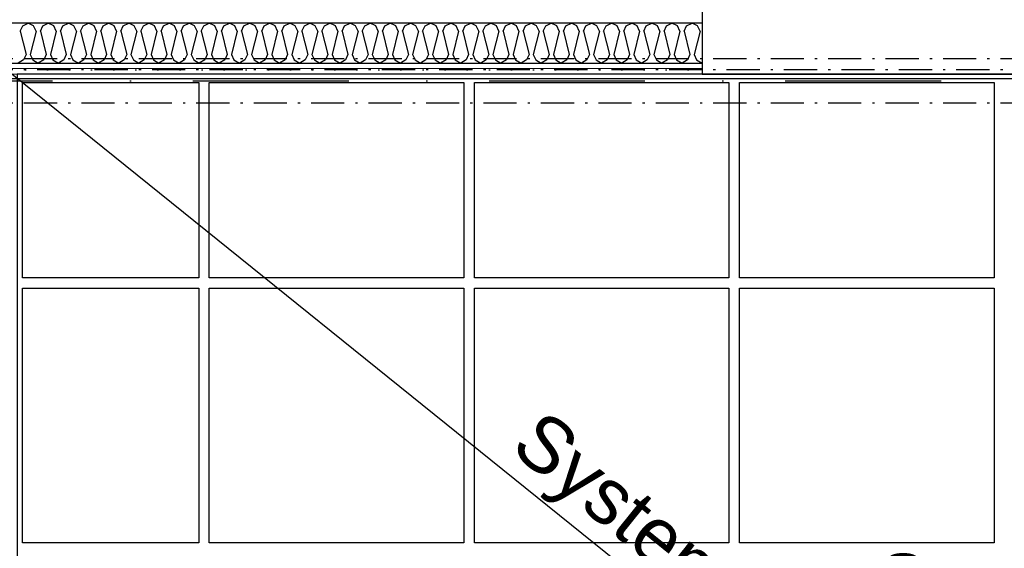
# Model space of a CAD drawing. Header units: millimetres. Extents: x -173281 to 144469, y -85977 to 83288.
# Tile 102 of 256: x -74138 to -71910, y -27019 to -25824. Entities that reach past the tile are written whole.
import ezdxf
from ezdxf.enums import TextEntityAlignment as Align

# ---------------------------------------------------------------- set-up
doc = ezdxf.new("R2010")
doc.units = ezdxf.units.MM
doc.header["$LTSCALE"] = 0.5
doc.header["$MEASUREMENT"] = 0
for name, pattern in [('Over snittplan', [260, 150, -50, 10, -50]), ('PLINE', [0]), ('Prikk & stiplet', [1340.555525, 705.555534, -352.777767, 0, -282.222223])]:
    doc.linetypes.add(name, pattern=pattern)
for name, color, linetype in [('223- Bjelker', 7, 'Continuous'), ('242- Ikke-bærende innervegger', 7, 'Continuous'), ('242- Ikke-bærende innervegger (Skravur)', 7, 'Continuous'), ('242- Ikke-bærende innervegger(Nye konstruksjoner)', 7, 'Continuous'), ('244- Vinduer_ dører_ foldevegger(Nye konstruksjoner)', 7, 'Continuous'), ('252- Gulv på grunn_ bunnplate', 7, 'Continuous'), ('256- Faste himlinger og overflatebehandling(Nye konstruksjoner)', 7, 'Continuous'), ('257- Systemhimlinger(Nye konstruksjoner)', 7, 'Continuous'), ('852- Teknisk_symbolsk informasjon_ bygning(Nye konstruksjoner)', 7, 'Continuous'), ('862- M___Nettoareal(Nye konstruksjoner)', 7, 'Continuous'), ('862- M___Nettoareal(Polylinje)(Nye konstruksjoner)', 7, 'Continuous'), ('862- M___Nettoareal(Tekst)(Nye konstruksjoner)', 7, 'Continuous')]:
    doc.layers.add(name, color=color, linetype=linetype)
for name, color, linetype, lineweight in [('234- Vinduer_ dører_ porter(Nye konstruksjoner)', 7, 'Continuous', 0), ('236- Innvendig kledning og overflate', 7, 'Continuous', 0), ('236- Innvendig kledning og overflate(Nye konstruksjoner)', 7, 'Continuous', 0)]:
    doc.layers.add(name, color=color, linetype=linetype, lineweight=lineweight)
doc.styles.add('GENERATED_STYLE_1', font='arial.ttf')
pattern_1 = [(0, (0, 0), (0, 86.60254), [0, -50]), (0, (25, 43.3), (0, 86.60254), [0, -50])]

# ---------------------------------------------------------------- blocks, each defined once
blk = doc.blocks.new('Lager_A-121_28', base_point=(-73471.4, -27508.3))
at = {"layer": '862- M___Nettoareal(Polylinje)(Nye konstruksjoner)', "linetype": 'PLINE', "flags": 128}
blk.add_lwpolyline([(-74143.2, -25946.9), (-74143.2, -28096.9), (-71485.7, -28096.9), (-71485.7, -25946.9)], close=True, dxfattribs=at)
at = {"layer": '862- M___Nettoareal(Tekst)(Nye konstruksjoner)', "style": 'GENERATED_STYLE_1'}
for tag, height, p in [('DUMMY_862', 150, (-73589.3, -27245.2)), ('ROOM_NAME', 150, (-73589.3, -27805.6)), ('DUMMY_861', 100, (-73746.4, -27405.4)), ('ROOM_NUMBER', 100, (-73746.4, -27794.2)), ('DUMMY_863', 100, (-73353.6, -27771.4))]:
    blk.add_attdef(tag, text='', height=height, rotation=90, dxfattribs=at).set_placement(p, align=Align.TOP_LEFT)
blk = doc.blocks.new('*X198')
at = {"layer": '242- Ikke-bærende innervegger (Skravur)', "linetype": 'PLINE'}
for p, q in [((-74136.6, -25850), (-74131, -25837.8)), ((-74131, -25837.8), (-74118.6, -25831.9)), ((-74106.2, -25837.8), (-74118.6, -25831.9)), ((-74100.6, -25850), (-74106.2, -25837.8)), ((-74091, -25850), (-74085.5, -25837.8)), ((-74085.5, -25837.8), (-74073.1, -25831.9)), ((-74060.6, -25837.8), (-74073.1, -25831.9)), ((-74055.1, -25850), (-74060.6, -25837.8)), ((-74045.5, -25850), (-74040, -25837.8)), ((-74040, -25837.8), (-74027.5, -25831.9)), ((-74015.1, -25837.8), (-74027.5, -25831.9)), ((-74009.5, -25850), (-74015.1, -25837.8)), ((-74000, -25850), (-73994.4, -25837.8)), ((-73994.4, -25837.8), (-73982, -25831.9)), ((-73969.6, -25837.8), (-73982, -25831.9)), ((-73964, -25850), (-73969.6, -25837.8)), ((-73954.5, -25850), (-73948.9, -25837.8)), ((-73948.9, -25837.8), (-73936.5, -25831.9)), ((-73924, -25837.8), (-73936.5, -25831.9)), ((-73918.5, -25850), (-73924, -25837.8)), ((-73908.9, -25850), (-73903.4, -25837.8)), ((-73903.4, -25837.8), (-73890.9, -25831.9)), ((-73878.5, -25837.8), (-73890.9, -25831.9)), ((-73873, -25850), (-73878.5, -25837.8)), ((-73863.4, -25850), (-73857.9, -25837.8)), ((-73857.9, -25837.8), (-73845.4, -25831.9)), ((-73833, -25837.8), (-73845.4, -25831.9)), ((-73827.4, -25850), (-73833, -25837.8)), ((-73817.9, -25850), (-73812.3, -25837.8)), ((-73812.3, -25837.8), (-73799.9, -25831.9)), ((-73787.5, -25837.8), (-73799.9, -25831.9)), ((-73781.9, -25850), (-73787.5, -25837.8)), ((-73772.3, -25850), (-73766.8, -25837.8)), ((-73766.8, -25837.8), (-73754.4, -25831.9)), ((-73741.9, -25837.8), (-73754.4, -25831.9)), ((-73736.4, -25850), (-73741.9, -25837.8)), ((-73726.8, -25850), (-73721.3, -25837.8)), ((-73721.3, -25837.8), (-73708.8, -25831.9)), ((-73696.4, -25837.8), (-73708.8, -25831.9)), ((-73690.9, -25850), (-73696.4, -25837.8)), ((-73681.3, -25850), (-73675.7, -25837.8)), ((-73675.7, -25837.8), (-73663.3, -25831.9)), ((-73650.9, -25837.8), (-73663.3, -25831.9)), ((-73645.3, -25850), (-73650.9, -25837.8)), ((-73635.8, -25850), (-73630.2, -25837.8)), ((-73630.2, -25837.8), (-73617.8, -25831.9)), ((-73605.3, -25837.8), (-73617.8, -25831.9)), ((-73599.8, -25850), (-73605.3, -25837.8)), ((-73590.2, -25850), (-73584.7, -25837.8)), ((-73584.7, -25837.8), (-73572.3, -25831.9)), ((-73559.8, -25837.8), (-73572.3, -25831.9)), ((-73554.3, -25850), (-73559.8, -25837.8)), ((-73544.7, -25850), (-73539.2, -25837.8)), ((-73539.2, -25837.8), (-73526.7, -25831.9)), ((-73514.3, -25837.8), (-73526.7, -25831.9)), ((-73508.7, -25850), (-73514.3, -25837.8)), ((-73499.2, -25850), (-73493.6, -25837.8)), ((-73493.6, -25837.8), (-73481.2, -25831.9)), ((-73468.8, -25837.8), (-73481.2, -25831.9)), ((-73463.2, -25850), (-73468.8, -25837.8)), ((-73453.7, -25850), (-73448.1, -25837.8)), ((-73448.1, -25837.8), (-73435.7, -25831.9)), ((-73423.2, -25837.8), (-73435.7, -25831.9)), ((-73417.7, -25850), (-73423.2, -25837.8)), ((-73408.1, -25850), (-73402.6, -25837.8)), ((-73402.6, -25837.8), (-73390.1, -25831.9)), ((-73377.7, -25837.8), (-73390.1, -25831.9)), ((-73372.2, -25850), (-73377.7, -25837.8)), ((-73362.6, -25850), (-73357.1, -25837.8)), ((-73357.1, -25837.8), (-73344.6, -25831.9)), ((-73332.2, -25837.8), (-73344.6, -25831.9)), ((-73326.6, -25850), (-73332.2, -25837.8)), ((-73317.1, -25850), (-73311.5, -25837.8)), ((-73311.5, -25837.8), (-73299.1, -25831.9)), ((-73286.7, -25837.8), (-73299.1, -25831.9)), ((-73281.1, -25850), (-73286.7, -25837.8)), ((-73271.5, -25850), (-73266, -25837.8)), ((-73266, -25837.8), (-73253.6, -25831.9)), ((-73241.1, -25837.8), (-73253.6, -25831.9)), ((-73235.6, -25850), (-73241.1, -25837.8)), ((-73226, -25850), (-73220.5, -25837.8)), ((-73220.5, -25837.8), (-73208, -25831.9)), ((-73195.6, -25837.8), (-73208, -25831.9)), ((-73190.1, -25850), (-73195.6, -25837.8)), ((-73180.5, -25850), (-73174.9, -25837.8)), ((-73174.9, -25837.8), (-73162.5, -25831.9)), ((-73150.1, -25837.8), (-73162.5, -25831.9)), ((-73144.5, -25850), (-73150.1, -25837.8)), ((-73135, -25850), (-73129.4, -25837.8)), ((-73129.4, -25837.8), (-73117, -25831.9)), ((-73104.5, -25837.8), (-73117, -25831.9)), ((-73099, -25850), (-73104.5, -25837.8)), ((-73089.4, -25850), (-73083.9, -25837.8)), ((-73083.9, -25837.8), (-73071.5, -25831.9)), ((-73059, -25837.8), (-73071.5, -25831.9)), ((-73053.5, -25850), (-73059, -25837.8)), ((-73043.9, -25850), (-73038.4, -25837.8)), ((-73038.4, -25837.8), (-73025.9, -25831.9)), ((-73013.5, -25837.8), (-73025.9, -25831.9)), ((-73007.9, -25850), (-73013.5, -25837.8)), ((-72998.4, -25850), (-72992.8, -25837.8)), ((-72992.8, -25837.8), (-72980.4, -25831.9)), ((-72968, -25837.8), (-72980.4, -25831.9)), ((-72962.4, -25850), (-72968, -25837.8)), ((-72952.9, -25850), (-72947.3, -25837.8)), ((-72947.3, -25837.8), (-72934.9, -25831.9)), ((-72922.4, -25837.8), (-72934.9, -25831.9)), ((-72916.9, -25850), (-72922.4, -25837.8)), ((-72907.3, -25850), (-72901.8, -25837.8)), ((-72901.8, -25837.8), (-72889.3, -25831.9)), ((-72876.9, -25837.8), (-72889.3, -25831.9)), ((-72871.4, -25850), (-72876.9, -25837.8)), ((-72861.8, -25850), (-72856.3, -25837.8)), ((-72856.3, -25837.8), (-72843.8, -25831.9)), ((-72831.4, -25837.8), (-72843.8, -25831.9)), ((-72825.8, -25850), (-72831.4, -25837.8)), ((-72816.3, -25850), (-72810.7, -25837.8)), ((-72810.7, -25837.8), (-72798.3, -25831.9)), ((-72785.9, -25837.8), (-72798.3, -25831.9)), ((-72780.3, -25850), (-72785.9, -25837.8)), ((-72770.7, -25850), (-72765.2, -25837.8)), ((-72765.2, -25837.8), (-72752.8, -25831.9)), ((-72740.3, -25837.8), (-72752.8, -25831.9)), ((-72734.8, -25850), (-72740.3, -25837.8)), ((-72725.2, -25850), (-72719.7, -25837.8)), ((-72719.7, -25837.8), (-72707.2, -25831.9)), ((-72694.8, -25837.8), (-72707.2, -25831.9)), ((-72689.3, -25850), (-72694.8, -25837.8)), ((-72679.7, -25850), (-72674.1, -25837.8)), ((-72674.1, -25837.8), (-72661.7, -25831.9)), ((-72649.3, -25837.8), (-72661.7, -25831.9)), ((-72643.7, -25850), (-72649.3, -25837.8)), ((-72634.2, -25850), (-72628.6, -25837.8)), ((-72628.6, -25837.8), (-72616.2, -25831.9)), ((-72603.7, -25837.8), (-72616.2, -25831.9)), ((-72598.2, -25850), (-72603.7, -25837.8)), ((-74136.6, -25850), (-74123.4, -25902.8)), ((-74100.6, -25850), (-74113.8, -25902.8)), ((-74091, -25850), (-74077.8, -25902.8)), ((-74055.1, -25850), (-74068.3, -25902.8)), ((-74045.5, -25850), (-74032.3, -25902.8)), ((-74009.5, -25850), (-74022.7, -25902.8)), ((-74000, -25850), (-73986.8, -25902.8)), ((-73964, -25850), (-73977.2, -25902.8)), ((-73954.5, -25850), (-73941.3, -25902.8)), ((-73918.5, -25850), (-73931.7, -25902.8)), ((-73908.9, -25850), (-73895.7, -25902.8)), ((-73873, -25850), (-73886.2, -25902.8)), ((-73863.4, -25850), (-73850.2, -25902.8)), ((-73827.4, -25850), (-73840.6, -25902.8)), ((-73817.9, -25850), (-73804.7, -25902.8)), ((-73781.9, -25850), (-73795.1, -25902.8)), ((-73772.3, -25850), (-73759.1, -25902.8)), ((-73736.4, -25850), (-73749.6, -25902.8)), ((-73726.8, -25850), (-73713.6, -25902.8)), ((-73690.9, -25850), (-73704.1, -25902.8)), ((-73681.3, -25850), (-73668.1, -25902.8)), ((-73645.3, -25850), (-73658.5, -25902.8)), ((-73635.8, -25850), (-73622.6, -25902.8)), ((-73599.8, -25850), (-73613, -25902.8)), ((-73590.2, -25850), (-73577, -25902.8)), ((-73554.3, -25850), (-73567.5, -25902.8)), ((-73544.7, -25850), (-73531.5, -25902.8)), ((-73508.7, -25850), (-73521.9, -25902.8)), ((-73499.2, -25850), (-73486, -25902.8)), ((-73463.2, -25850), (-73476.4, -25902.8)), ((-73453.7, -25850), (-73440.5, -25902.8)), ((-73417.7, -25850), (-73430.9, -25902.8)), ((-73408.1, -25850), (-73394.9, -25902.8)), ((-73372.2, -25850), (-73385.4, -25902.8)), ((-73362.6, -25850), (-73349.4, -25902.8)), ((-73326.6, -25850), (-73339.8, -25902.8)), ((-73317.1, -25850), (-73303.9, -25902.8)), ((-73281.1, -25850), (-73294.3, -25902.8)), ((-73271.5, -25850), (-73258.3, -25902.8)), ((-73235.6, -25850), (-73248.8, -25902.8)), ((-73226, -25850), (-73212.8, -25902.8)), ((-73190.1, -25850), (-73203.3, -25902.8)), ((-73180.5, -25850), (-73167.3, -25902.8)), ((-73144.5, -25850), (-73157.7, -25902.8)), ((-73135, -25850), (-73121.8, -25902.8)), ((-73099, -25850), (-73112.2, -25902.8)), ((-73089.4, -25850), (-73076.2, -25902.8)), ((-73053.5, -25850), (-73066.7, -25902.8)), ((-73043.9, -25850), (-73030.7, -25902.8)), ((-73007.9, -25850), (-73021.1, -25902.8)), ((-72998.4, -25850), (-72985.2, -25902.8)), ((-72962.4, -25850), (-72975.6, -25902.8)), ((-72952.9, -25850), (-72939.7, -25902.8)), ((-72916.9, -25850), (-72930.1, -25902.8)), ((-72907.3, -25850), (-72894.1, -25902.8)), ((-72871.4, -25850), (-72884.6, -25902.8)), ((-72861.8, -25850), (-72848.6, -25902.8)), ((-72825.8, -25850), (-72839, -25902.8)), ((-72816.3, -25850), (-72803.1, -25902.8)), ((-72780.3, -25850), (-72793.5, -25902.8)), ((-72770.7, -25850), (-72757.5, -25902.8)), ((-72734.8, -25850), (-72748, -25902.8)), ((-72725.2, -25850), (-72712, -25902.8)), ((-72689.3, -25850), (-72702.5, -25902.8)), ((-72679.7, -25850), (-72666.5, -25902.8)), ((-72643.7, -25850), (-72656.9, -25902.8)), ((-72634.2, -25850), (-72621, -25902.8)), ((-72598.2, -25850), (-72611.4, -25902.8)), ((-74123.4, -25902.8), (-74128.9, -25915)), ((-74113.8, -25902.8), (-74108.3, -25915)), ((-74077.8, -25902.8), (-74083.4, -25915)), ((-74068.3, -25902.8), (-74062.7, -25915)), ((-74032.3, -25902.8), (-74037.9, -25915)), ((-74022.7, -25902.8), (-74017.2, -25915)), ((-73986.8, -25902.8), (-73992.3, -25915)), ((-73977.2, -25902.8), (-73971.7, -25915)), ((-73941.3, -25902.8), (-73946.8, -25915)), ((-73931.7, -25902.8), (-73926.1, -25915)), ((-73895.7, -25902.8), (-73901.3, -25915)), ((-73886.2, -25902.8), (-73880.6, -25915)), ((-73850.2, -25902.8), (-73855.8, -25915)), ((-73840.6, -25902.8), (-73835.1, -25915)), ((-73804.7, -25902.8), (-73810.2, -25915)), ((-73795.1, -25902.8), (-73789.6, -25915)), ((-73759.1, -25902.8), (-73764.7, -25915)), ((-73749.6, -25902.8), (-73744, -25915)), ((-73713.6, -25902.8), (-73719.2, -25915)), ((-73704.1, -25902.8), (-73698.5, -25915)), ((-73668.1, -25902.8), (-73673.6, -25915)), ((-73658.5, -25902.8), (-73653, -25915)), ((-73622.6, -25902.8), (-73628.1, -25915)), ((-73613, -25902.8), (-73607.5, -25915)), ((-73577, -25902.8), (-73582.6, -25915)), ((-73567.5, -25902.8), (-73561.9, -25915)), ((-73531.5, -25902.8), (-73537.1, -25915)), ((-73521.9, -25902.8), (-73516.4, -25915)), ((-73486, -25902.8), (-73491.5, -25915)), ((-73476.4, -25902.8), (-73470.9, -25915)), ((-73440.5, -25902.8), (-73446, -25915)), ((-73430.9, -25902.8), (-73425.3, -25915)), ((-73394.9, -25902.8), (-73400.5, -25915)), ((-73385.4, -25902.8), (-73379.8, -25915)), ((-73349.4, -25902.8), (-73354.9, -25915)), ((-73339.8, -25902.8), (-73334.3, -25915)), ((-73303.9, -25902.8), (-73309.4, -25915)), ((-73294.3, -25902.8), (-73288.8, -25915)), ((-73258.3, -25902.8), (-73263.9, -25915)), ((-73248.8, -25902.8), (-73243.2, -25915)), ((-73212.8, -25902.8), (-73218.4, -25915)), ((-73203.3, -25902.8), (-73197.7, -25915)), ((-73167.3, -25902.8), (-73172.8, -25915)), ((-73157.7, -25902.8), (-73152.2, -25915)), ((-73121.8, -25902.8), (-73127.3, -25915)), ((-73112.2, -25902.8), (-73106.7, -25915)), ((-73076.2, -25902.8), (-73081.8, -25915)), ((-73066.7, -25902.8), (-73061.1, -25915)), ((-73030.7, -25902.8), (-73036.3, -25915)), ((-73021.1, -25902.8), (-73015.6, -25915)), ((-72985.2, -25902.8), (-72990.7, -25915)), ((-72975.6, -25902.8), (-72970.1, -25915)), ((-72939.7, -25902.8), (-72945.2, -25915)), ((-72930.1, -25902.8), (-72924.5, -25915)), ((-72894.1, -25902.8), (-72899.7, -25915)), ((-72884.6, -25902.8), (-72879, -25915)), ((-72848.6, -25902.8), (-72854.1, -25915)), ((-72839, -25902.8), (-72833.5, -25915)), ((-72803.1, -25902.8), (-72808.6, -25915)), ((-72793.5, -25902.8), (-72788, -25915)), ((-72757.5, -25902.8), (-72763.1, -25915)), ((-72748, -25902.8), (-72742.4, -25915)), ((-72712, -25902.8), (-72717.6, -25915)), ((-72702.5, -25902.8), (-72696.9, -25915)), ((-72666.5, -25902.8), (-72672, -25915)), ((-72656.9, -25902.8), (-72651.4, -25915)), ((-72621, -25902.8), (-72626.5, -25915)), ((-72611.4, -25902.8), (-72605.8, -25915)), ((-74128.9, -25915), (-74141.3, -25921.9)), ((-74108.3, -25915), (-74095.8, -25921.9)), ((-74083.4, -25915), (-74095.8, -25921.9)), ((-74062.7, -25915), (-74050.3, -25921.9)), ((-74037.9, -25915), (-74050.3, -25921.9)), ((-74017.2, -25915), (-74004.8, -25921.9)), ((-73992.3, -25915), (-74004.8, -25921.9)), ((-73971.7, -25915), (-73959.2, -25921.9)), ((-73946.8, -25915), (-73959.2, -25921.9)), ((-73926.1, -25915), (-73913.7, -25921.9)), ((-73901.3, -25915), (-73913.7, -25921.9)), ((-73880.6, -25915), (-73868.2, -25921.9)), ((-73855.8, -25915), (-73868.2, -25921.9)), ((-73835.1, -25915), (-73822.7, -25921.9)), ((-73810.2, -25915), (-73822.7, -25921.9)), ((-73789.6, -25915), (-73777.1, -25921.9)), ((-73764.7, -25915), (-73777.1, -25921.9)), ((-73744, -25915), (-73731.6, -25921.9)), ((-73719.2, -25915), (-73731.6, -25921.9)), ((-73698.5, -25915), (-73686.1, -25921.9)), ((-73673.6, -25915), (-73686.1, -25921.9)), ((-73653, -25915), (-73640.5, -25921.9)), ((-73628.1, -25915), (-73640.5, -25921.9)), ((-73607.5, -25915), (-73595, -25921.9)), ((-73582.6, -25915), (-73595, -25921.9)), ((-73561.9, -25915), (-73549.5, -25921.9)), ((-73537.1, -25915), (-73549.5, -25921.9)), ((-73516.4, -25915), (-73504, -25921.9)), ((-73491.5, -25915), (-73504, -25921.9)), ((-73470.9, -25915), (-73458.4, -25921.9)), ((-73446, -25915), (-73458.4, -25921.9)), ((-73425.3, -25915), (-73412.9, -25921.9)), ((-73400.5, -25915), (-73412.9, -25921.9)), ((-73379.8, -25915), (-73367.4, -25921.9)), ((-73354.9, -25915), (-73367.4, -25921.9)), ((-73334.3, -25915), (-73321.9, -25921.9)), ((-73309.4, -25915), (-73321.9, -25921.9)), ((-73288.8, -25915), (-73276.3, -25921.9)), ((-73263.9, -25915), (-73276.3, -25921.9)), ((-73243.2, -25915), (-73230.8, -25921.9)), ((-73218.4, -25915), (-73230.8, -25921.9)), ((-73197.7, -25915), (-73185.3, -25921.9)), ((-73172.8, -25915), (-73185.3, -25921.9)), ((-73152.2, -25915), (-73139.7, -25921.9)), ((-73127.3, -25915), (-73139.7, -25921.9)), ((-73106.7, -25915), (-73094.2, -25921.9)), ((-73081.8, -25915), (-73094.2, -25921.9)), ((-73061.1, -25915), (-73048.7, -25921.9)), ((-73036.3, -25915), (-73048.7, -25921.9)), ((-73015.6, -25915), (-73003.2, -25921.9)), ((-72990.7, -25915), (-73003.2, -25921.9)), ((-72970.1, -25915), (-72957.6, -25921.9)), ((-72945.2, -25915), (-72957.6, -25921.9)), ((-72924.5, -25915), (-72912.1, -25921.9)), ((-72899.7, -25915), (-72912.1, -25921.9)), ((-72879, -25915), (-72866.6, -25921.9)), ((-72854.1, -25915), (-72866.6, -25921.9)), ((-72833.5, -25915), (-72821.1, -25921.9)), ((-72808.6, -25915), (-72821.1, -25921.9)), ((-72788, -25915), (-72775.5, -25921.9)), ((-72763.1, -25915), (-72775.5, -25921.9)), ((-72742.4, -25915), (-72730, -25921.9)), ((-72717.6, -25915), (-72730, -25921.9)), ((-72696.9, -25915), (-72684.5, -25921.9)), ((-72672, -25915), (-72684.5, -25921.9)), ((-72651.4, -25915), (-72638.9, -25921.9)), ((-72626.5, -25915), (-72638.9, -25921.9)), ((-72605.8, -25915), (-72593.4, -25921.9)), ((-72593.2, -25921.8), (-72593.4, -25921.9))]:
    blk.add_line(p, q, dxfattribs=at)
blk = doc.blocks.new('Dørstempel[83]', base_point=(-71360.7, -27411.9))
at = {"layer": '852- Teknisk_symbolsk informasjon_ bygning(Nye konstruksjoner)', "char_height": 75, "attachment_point": 1, "rotation": 90, "style": 'GENERATED_STYLE_1'}
for s, insert in [('\\A1;{\\pql;\\pt0,50;\\fArial|b0|i0|c0|p0;\\W1.000000;x2\xa0090\\fArial|b0|i0|c0|p0;\\W1.000000;\\A1{\\H.66x;\\S^  ;}\\fArial|b0|i0|c0|p0;\\W1.000000;\\fArial|b0|i0|c0|p0;\\W1.000000;\\A1{\\H.66x;\\S^  ;}}', (-72175.7, -27340.5)), ('\\A1;{\\pql;\\pt0,50;\\fArial|b0|i0|c0|p0;\\W1.000000;990\\fArial|b0|i0|c0|p0;\\W1.000000;\\A1{\\H.66x;\\S^  ;}\\fArial|b0|i0|c0|p0;\\W1.000000;\\fArial|b0|i0|c0|p0;\\W1.000000;\\A1{\\H.66x;\\S^  ;}}', (-72175.7, -27512.1))]:
    blk.add_mtext(s, dxfattribs=dict(at, insert=insert))
at = {"layer": '852- Teknisk_symbolsk informasjon_ bygning(Nye konstruksjoner)', "style": 'GENERATED_STYLE_1'}
for tag, p in [('DUMMY_228', (-72192.8, -27031.7)), ('DUMMY_230', (-72074.9, -27512.1)), ('DUMMY_232', (-71957.1, -27529.3)), ('DUMMY_234', (-71839.2, -27529.3))]:
    blk.add_attdef(tag, text='', height=75, rotation=90, dxfattribs=at).set_placement(p, align=Align.TOP_LEFT)
blk.add_attdef('AC_WIDO_ID', text='', height=100, rotation=90, dxfattribs=at).set_placement((-72192.8, -27379.4), align=Align.BOTTOM_CENTER)
for tag, p in [('DUMMY_229', (-72074.9, -27569.3)), ('DUMMY_231', (-71957.1, -27569.3)), ('DUMMY_233', (-71839.2, -27569.3)), ('strUnitPrefix', (-72192.8, -27586.4))]:
    blk.add_attdef(tag, text='', height=75, rotation=90, dxfattribs=at).set_placement(p, align=Align.TOP_RIGHT)
blk = doc.blocks.new('Dør[42]')
at = {"layer": '234- Vinduer_ dører_ porter(Nye konstruksjoner)', "linetype": 'PLINE'}
for p, q in [((-71485.7, -26901.9), (-71485.7, -27921.9)), ((-71485.7, -26916.9), (-71485.7, -26901.9)), ((-71485.7, -26901.9), (-71393.7, -26901.9)), ((-71485.7, -26966.9), (-71485.7, -26916.9)), ((-71485.7, -26916.9), (-71393.7, -26916.9)), ((-71393.7, -26916.9), (-71393.7, -26901.9)), ((-71393.7, -26916.9), (-71393.7, -26966.9)), ((-71360.7, -26901.9), (-71360.7, -27921.9)), ((-71485.7, -26966.9), (-71485.7, -27856.9)), ((-71393.7, -26966.9), (-71485.7, -26966.9)), ((-71393.7, -27856.9), (-71393.7, -26966.9)), ((-71485.7, -27856.9), (-72375.7, -27856.9)), ((-71485.7, -27906.9), (-71485.7, -27856.9)), ((-71485.7, -27856.9), (-71393.7, -27856.9)), ((-71393.7, -27856.9), (-71393.7, -27906.9)), ((-71485.7, -27906.9), (-71485.7, -27921.9)), ((-71393.7, -27906.9), (-71485.7, -27906.9)), ((-71393.7, -27906.9), (-71393.7, -27921.9)), ((-71485.7, -27921.9), (-71393.7, -27921.9))]:
    blk.add_line(p, q, dxfattribs=at)
blk.add_arc((-71485.7, -27856.9), 890, 90, 180, dxfattribs=at)
at = {"layer": '236- Innvendig kledning og overflate(Nye konstruksjoner)', "linetype": 'PLINE'}
for p, q in [((-71485.7, -26901.9), (-71473.2, -26901.9)), ((-71485.7, -26901.9), (-71473.2, -26901.9)), ((-71373.2, -26901.9), (-71360.7, -26901.9)), ((-71485.7, -27921.9), (-71473.2, -27921.9)), ((-71485.7, -27921.9), (-71473.2, -27921.9)), ((-71373.2, -27921.9), (-71360.7, -27921.9))]:
    blk.add_line(p, q, dxfattribs=at)
at = {"layer": '244- Vinduer_ dører_ foldevegger(Nye konstruksjoner)', "linetype": 'PLINE'}
for p, q in [((-71473.2, -26901.9), (-71393.7, -26901.9)), ((-71473.2, -26901.9), (-71393.7, -26901.9)), ((-71393.7, -26901.9), (-71373.2, -26901.9)), ((-71473.2, -27921.9), (-71393.7, -27921.9)), ((-71473.2, -27921.9), (-71393.7, -27921.9)), ((-71393.7, -27921.9), (-71373.2, -27921.9))]:
    blk.add_line(p, q, dxfattribs=at)
at = {"layer": '852- Teknisk_symbolsk informasjon_ bygning(Nye konstruksjoner)'}
ref = blk.add_blockref('Dørstempel[83]', (-71360.7, -27411.9), dxfattribs=at)
ref.add_attrib('AC_WIDO_ID', 'A-134', dxfattribs={"color": 7, "height": 100, "rotation": 90, "style": 'GENERATED_STYLE_1'}).set_placement((-72192.8, -27379.4), align=Align.BOTTOM_CENTER)
ref.add_attrib('strUnitPrefix', 'BxH:', dxfattribs={"color": 7, "height": 75, "rotation": 90, "style": 'GENERATED_STYLE_1'}).set_placement((-72192.8, -27586.4), align=Align.TOP_RIGHT)
ref.add_attrib('DUMMY_232', '-', dxfattribs={"color": 7, "height": 75, "rotation": 90, "style": 'GENERATED_STYLE_1'}).set_placement((-71957.1, -27529.3), align=Align.TOP_LEFT)
ref.add_attrib('DUMMY_234', '-', dxfattribs={"color": 7, "height": 75, "rotation": 90, "style": 'GENERATED_STYLE_1'}).set_placement((-71839.2, -27529.3), align=Align.TOP_LEFT)

msp = doc.modelspace()

# ---------------------------------------------------------------- hatches: boundary and pattern name
at = {"layer": '242- Ikke-bærende innervegger (Skravur)', "linetype": 'Continuous'}
h = msp.add_hatch(dxfattribs=at)
h.set_pattern_fill('Gips', color=256, style=0, pattern_type=2)
h.set_pattern_definition(pattern_1)
h.paths.add_polyline_path([(-76468.2, -25921.9), (-76468.2, -25934.4), (-72593.2, -25934.4), (-72593.2, -25921.9)])
h = msp.add_hatch(dxfattribs=at)
h.set_pattern_fill('Gips', color=256, style=0, pattern_type=2)
h.set_pattern_definition(pattern_1)
h.paths.add_polyline_path([(-76468.2, -25934.4), (-76468.2, -25946.9), (-72593.2, -25946.9), (-72593.2, -25934.4)])

# ---------------------------------------------------------------- linework, layer by layer
at = {"layer": '223- Bjelker', "linetype": 'Over snittplan'}
for p, q in [((-77768.2, -25911.9), (-70408.7, -25911.9)), ((-77768.2, -26011.9), (-70408.7, -26011.9))]:
    msp.add_line(p, q, dxfattribs=at)
at = {"layer": '223- Bjelker', "linetype": 'Prikk & stiplet'}
msp.add_line((-77768.2, -25961.9), (-70408.7, -25961.9), dxfattribs=at)
at = {"layer": '236- Innvendig kledning og overflate', "linetype": 'PLINE'}
msp.add_line((-76468.2, -25934.4), (-72593.2, -25934.4), dxfattribs=at)
at = {"layer": '236- Innvendig kledning og overflate', "linetype": 'PLINE', "flags": 128}
msp.add_lwpolyline([(-76468.2, -25946.9), (-72593.2, -25946.9)], dxfattribs=at)
at = {"layer": '242- Ikke-bærende innervegger', "linetype": 'PLINE'}
msp.add_line((-76468.2, -25921.9), (-72593.2, -25921.9), dxfattribs=at)
at = {"layer": '242- Ikke-bærende innervegger', "linetype": 'PLINE', "flags": 128}
msp.add_lwpolyline([(-72593.2, -25831.9), (-76468.2, -25831.9)], dxfattribs=at)
at = {"layer": '242- Ikke-bærende innervegger(Nye konstruksjoner)', "linetype": 'PLINE', "flags": 128}
for points in [[(-72593.2, -25781.9), (-72593.2, -25831.9)], [(-72593.2, -25831.9), (-72593.2, -25921.9)], [(-72593.2, -25921.9), (-72593.2, -25934.4)], [(-72593.2, -25934.4), (-72593.2, -25946.9)], [(-72593.2, -25946.9), (-71573.2, -25946.9)]]:
    msp.add_lwpolyline(points, dxfattribs=at)
at = {"layer": '252- Gulv på grunn_ bunnplate', "linetype": 'PLINE', "flags": 128}
msp.add_lwpolyline([(-77653.7, -28236.4), (-76468.2, -28236.4), (-76468.2, -25956.9), (-68648.2, -25956.9), (-68648.2, -14971.9), (-68648.2, -14846.9), (-70768.2, -14846.9), (-70768.2, -11941.9), (-75053.7, -11941.9), (-75053.7, 2273.1), (-74818.2, 2273.1), (-74818.2, 4673.1), (-63042.7, 4673.1), (-63042.7, 2373.1), (-61492.7, 2373.1), (-61492.7, -15001.9), (-65023.2, -15001.9), (-65023.2, -14971.9), (-65037.7, -14971.9), (-65037.7, -25831.9), (-61478.2, -25831.9), (-61478.2, -37386.4), (-60337.7, -37386.4), (-60337.7, -41897.4), (-61487.7, -41897.4), (-61487.7, -43697.4), (-63278.2, -43697.4), (-63278.2, -41936.9), (-63428.2, -41936.9), (-63428.2, -43701.9), (-65168.2, -43701.9), (-65168.2, -43797.4), (-71027.7, -43797.4), (-71027.7, -44997.4), (-75013.7, -44997.4), (-75013.7, -43797.4), (-76238.2, -43797.4), (-76238.2, -38801.9), (-77653.7, -38801.9)], close=True, dxfattribs=at)
at = {"layer": '256- Faste himlinger og overflatebehandling(Nye konstruksjoner)', "linetype": 'Over snittplan', "flags": 128}
msp.add_lwpolyline([(-77218.2, -25936.2), (-69600.7, -25936.2)], dxfattribs=at)
at = {"layer": '257- Systemhimlinger(Nye konstruksjoner)', "linetype": 'PLINE'}
msp.add_line((-71485.7, -28096.9), (-74155.7, -25946.9), dxfattribs=at)
at = {"layer": '257- Systemhimlinger(Nye konstruksjoner)', "linetype": 'PLINE', "flags": 128}
for points in [[(-74131.7, -25965.9), (-73732.7, -25965.9)], [(-74131.7, -26407.4), (-74131.7, -25965.9)], [(-73732.7, -25965.9), (-73732.7, -26407.4)], [(-73708.7, -25965.9), (-73132.7, -25965.9)], [(-73708.7, -26407.4), (-73708.7, -25965.9)], [(-73132.7, -25965.9), (-73132.7, -26407.4)], [(-73108.7, -25965.9), (-72532.7, -25965.9)], [(-73108.7, -26407.4), (-73108.7, -25965.9)], [(-72532.7, -25965.9), (-72532.7, -26407.4)], [(-72508.7, -25965.9), (-71932.7, -25965.9)], [(-72508.7, -26407.4), (-72508.7, -25965.9)], [(-71932.7, -25965.9), (-71932.7, -26407.4)], [(-73732.7, -26407.4), (-74131.7, -26407.4)], [(-73132.7, -26407.4), (-73708.7, -26407.4)], [(-72532.7, -26407.4), (-73108.7, -26407.4)], [(-71932.7, -26407.4), (-72508.7, -26407.4)], [(-74131.7, -26431.4), (-73732.7, -26431.4)], [(-74131.7, -27007.4), (-74131.7, -26431.4)], [(-73732.7, -26431.4), (-73732.7, -27007.4)], [(-73708.7, -26431.4), (-73132.7, -26431.4)], [(-73708.7, -27007.4), (-73708.7, -26431.4)], [(-73132.7, -26431.4), (-73132.7, -27007.4)], [(-73108.7, -26431.4), (-72532.7, -26431.4)], [(-73108.7, -27007.4), (-73108.7, -26431.4)], [(-72532.7, -26431.4), (-72532.7, -27007.4)], [(-72508.7, -26431.4), (-71932.7, -26431.4)], [(-72508.7, -27007.4), (-72508.7, -26431.4)], [(-71932.7, -26431.4), (-71932.7, -27007.4)], [(-73732.7, -27007.4), (-74131.7, -27007.4)], [(-73132.7, -27007.4), (-73708.7, -27007.4)], [(-72532.7, -27007.4), (-73108.7, -27007.4)], [(-71932.7, -27007.4), (-72508.7, -27007.4)]]:
    msp.add_lwpolyline(points, dxfattribs=at)

# ---------------------------------------------------------------- block references
at = {"layer": '242- Ikke-bærende innervegger'}
msp.add_blockref('*X198', (0, 0), dxfattribs=at)
at = {"layer": '244- Vinduer_ dører_ foldevegger(Nye konstruksjoner)', "linetype": 'PLINE'}
msp.add_blockref('Dør[42]', (0, 0), dxfattribs=at)
at = {"layer": '862- M___Nettoareal(Nye konstruksjoner)', "linetype": 'Continuous'}
msp.add_blockref('Lager_A-121_28', (-73471.4, -27508.3), dxfattribs=at)

# ---------------------------------------------------------------- texts
at = {"layer": '257- Systemhimlinger(Nye konstruksjoner)', "linetype": 'Continuous', "insert": (-72952.9, -26699.9), "char_height": 125, "attachment_point": 1, "rotation": 321.1575, "style": 'GENERATED_STYLE_1'}
msp.add_mtext('\\A1;{\\pql;\\fArial|b0|i0|c0|p0;\\W1.000000;Systemhimling}', dxfattribs=at)

doc.saveas('drawing.dxf')
